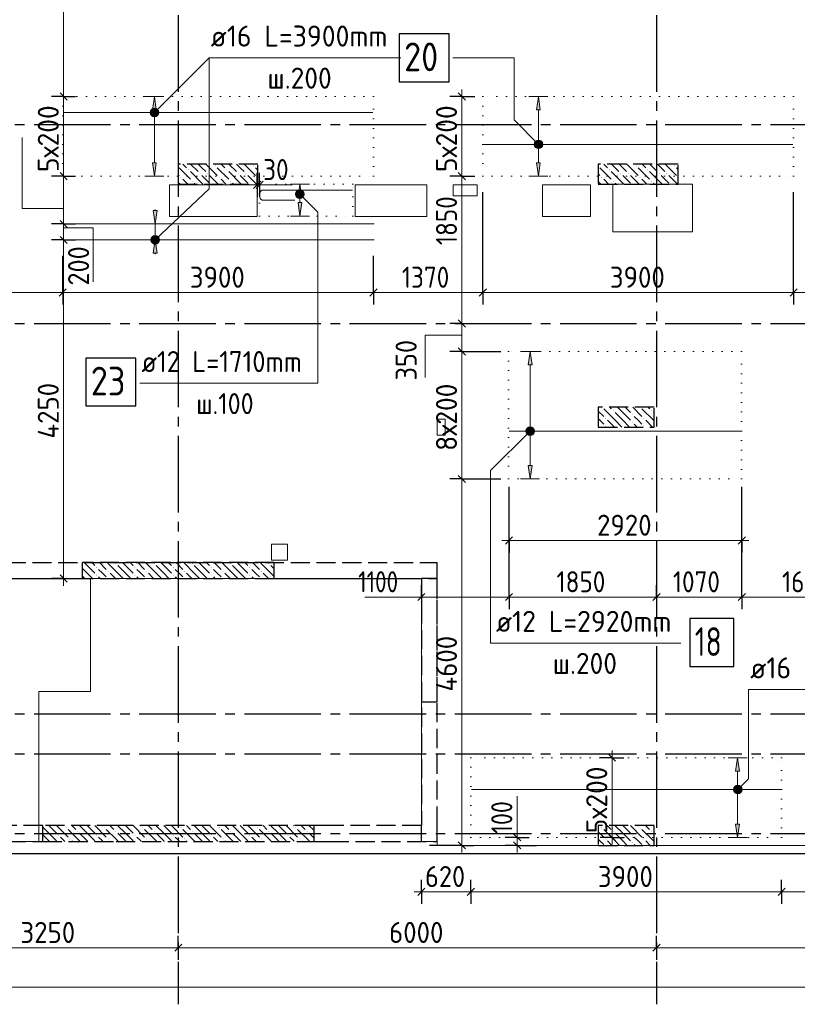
# Model space of a CAD drawing. Header units: millimetres. Extents: x 0 to 50400, y 0 to 35640.
# Tile 3 of 25: x 10525 to 20281, y 8317 to 20677. Entities that reach past the tile are written whole.
import ezdxf

# ---------------------------------------------------------------- set-up
doc = ezdxf.new("R2010")
doc.units = ezdxf.units.MM
for name, pattern in [('______2', [324, 240, -84]), ('______5', [1320, 960, -120, 120, -120]), ('______9', [120, 0, -120])]:
    doc.linetypes.add(name, pattern=pattern)
for name, color, linetype, lineweight in [('Standard', 7, 'Continuous', 25), ('ДОП Верх по Х', 7, 'Continuous', 25), ('ЖБ Перекрытие верхний уровень', 7, 'Continuous', 35), ('ЖБ Пилон', 7, 'Continuous', 35), ('ЖБ Стена верхний уровень', 7, 'Continuous', 35), ('Общий01', 7, 'Continuous', 13), ('Позиционная метка номер позиции', 7, 'Continuous', 13), ('Размерная линия_ общее', 7, 'Continuous', 13), ('Тени', 7, 'Continuous', 13)]:
    doc.layers.add(name, color=color, linetype=linetype, lineweight=lineweight)
doc.layers.add('Оси', color=7, linetype='______5', true_color=0x656565)
doc.styles.add('ISOCPEUR', font='txt')

msp = doc.modelspace()

# ---------------------------------------------------------------- hatches: boundary and pattern name
at = {"layer": 'ДОП Верх по Х', "linetype": 'Continuous', "lineweight": 13, "transparency": 33554687}
for points in [[(12239, 19544), (12215, 19712), (12191, 19544)], [(17057, 19544), (17033, 19712), (17009, 19544)], [(14065, 18444), (14041, 18612), (14017, 18444)], [(12248, 17744), (12224, 17912), (12200, 17744)], [(16953, 16344), (16929, 16512), (16905, 16344)], [(19556, 11244), (19532, 11412), (19508, 11244)]]:
    msp.add_hatch(color=7, dxfattribs=at).paths.add_polyline_path(points)
for points in [[(12239, 18880), (12215, 18712), (12191, 18880)], [(17057, 18880), (17033, 18712), (17009, 18880)], [(14065, 18380), (14041, 18212), (14017, 18380)], [(12248, 18280), (12224, 18112), (12200, 18280)], [(16953, 15080), (16929, 14912), (16905, 15080)], [(19556, 10580), (19532, 10412), (19508, 10580)]]:
    msp.add_hatch(color=7, dxfattribs=at).paths.add_polyline_path(points, flags=16)
at = {"layer": 'ЖБ Пилон', "linetype": 'Continuous', "lineweight": -3, "transparency": 33554687}
for points in [[(12639, 18793), (12644, 18798), (12648, 18793), (12644, 18788)], [(12975, 18841), (12980, 18846), (12984, 18841), (12980, 18836)], [(13119, 18793), (13124, 18798), (13128, 18793), (13124, 18788)], [(13455, 18841), (13460, 18846), (13464, 18841), (13460, 18836)], [(17919, 18793), (17924, 18798), (17928, 18793), (17924, 18788)], [(18255, 18841), (18260, 18846), (18264, 18841), (18260, 18836)], [(18399, 18793), (18404, 18798), (18408, 18793), (18404, 18788)], [(18735, 18841), (18740, 18846), (18744, 18841), (18740, 18836)], [(12543, 18697), (12548, 18702), (12552, 18697), (12548, 18692)], [(12783, 18745), (12788, 18750), (12792, 18745), (12788, 18741)], [(12879, 18745), (12884, 18750), (12888, 18745), (12884, 18741)], [(13023, 18697), (13028, 18702), (13032, 18697), (13028, 18692)], [(13263, 18745), (13268, 18750), (13272, 18745), (13268, 18741)], [(13359, 18745), (13364, 18750), (13368, 18745), (13364, 18741)], [(13503, 18697), (13508, 18702), (13512, 18697), (13508, 18692)], [(17823, 18697), (17828, 18702), (17832, 18697), (17828, 18692)], [(18063, 18745), (18068, 18750), (18072, 18745), (18068, 18741)], [(18159, 18745), (18164, 18750), (18168, 18745), (18164, 18741)], [(18303, 18697), (18308, 18702), (18312, 18697), (18308, 18692)], [(18543, 18745), (18548, 18750), (18552, 18745), (18548, 18741)], [(18639, 18745), (18644, 18750), (18648, 18745), (18644, 18741)], [(18783, 18697), (18785, 18700), (18785, 18695)], [(12687, 18649), (12692, 18654), (12696, 18649), (12692, 18645)], [(13167, 18649), (13172, 18654), (13176, 18649), (13172, 18645)], [(17967, 18649), (17972, 18654), (17976, 18649), (17972, 18645)], [(18447, 18649), (18452, 18654), (18456, 18649), (18452, 18645)], [(17967, 15769), (17972, 15774), (17976, 15769), (17972, 15765)], [(18207, 15721), (18212, 15726), (18216, 15721), (18212, 15716)], [(18447, 15769), (18452, 15774), (18456, 15769), (18452, 15765)], [(17871, 15673), (17876, 15678), (17880, 15673), (17876, 15668)], [(17871, 15577), (17876, 15582), (17880, 15577), (17876, 15572)], [(18207, 15625), (18212, 15630), (18216, 15625), (18212, 15621)], [(18351, 15673), (18356, 15678), (18360, 15673), (18356, 15668)], [(18351, 15577), (18356, 15582), (18360, 15577), (18356, 15572)], [(17823, 10537), (17828, 10542), (17832, 10537), (17828, 10532)], [(18303, 10537), (18308, 10542), (18312, 10537), (18308, 10532)], [(17871, 10393), (17876, 10398), (17880, 10393), (17876, 10388)], [(17967, 10489), (17972, 10494), (17976, 10489), (17972, 10485)], [(18207, 10441), (18212, 10446), (18216, 10441), (18212, 10436)], [(18351, 10393), (18356, 10398), (18360, 10393), (18356, 10388)], [(18447, 10489), (18452, 10494), (18456, 10489), (18452, 10485)], [(18207, 10345), (18212, 10350), (18216, 10345), (18212, 10340)]]:
    msp.add_hatch(color=7, dxfattribs=at).paths.add_polyline_path(points, flags=16)
at = {"layer": 'ЖБ Стена верхний уровень', "linetype": 'Continuous', "lineweight": -3, "transparency": 33554687}
for points in [[(11727, 13849), (11732, 13854), (11736, 13849), (11732, 13845)], [(12207, 13849), (12212, 13854), (12216, 13849), (12212, 13845)], [(12687, 13849), (12692, 13854), (12696, 13849), (12692, 13845)], [(13167, 13849), (13172, 13854), (13176, 13849), (13172, 13845)], [(13647, 13849), (13652, 13854), (13656, 13849), (13652, 13845)], [(11487, 13801), (11492, 13806), (11496, 13801), (11492, 13796)], [(11631, 13753), (11636, 13758), (11640, 13753), (11636, 13748)], [(11967, 13801), (11972, 13806), (11976, 13801), (11972, 13796)], [(12111, 13753), (12116, 13758), (12120, 13753), (12116, 13748)], [(12447, 13801), (12452, 13806), (12456, 13801), (12452, 13796)], [(12591, 13753), (12596, 13758), (12600, 13753), (12596, 13748)], [(12927, 13801), (12932, 13806), (12936, 13801), (12932, 13796)], [(13071, 13753), (13076, 13758), (13080, 13753), (13076, 13748)], [(13407, 13801), (13412, 13806), (13416, 13801), (13412, 13796)], [(13551, 13753), (13556, 13758), (13560, 13753), (13556, 13748)], [(11487, 13705), (11492, 13710), (11496, 13705), (11492, 13700)], [(11967, 13705), (11972, 13710), (11976, 13705), (11972, 13700)], [(12447, 13705), (12452, 13710), (12456, 13705), (12452, 13700)], [(12927, 13705), (12932, 13710), (12936, 13705), (12932, 13700)], [(13407, 13705), (13412, 13710), (13416, 13705), (13412, 13700)], [(11103, 10537), (11108, 10542), (11112, 10537), (11108, 10532)], [(11583, 10537), (11588, 10542), (11592, 10537), (11588, 10532)], [(12063, 10537), (12068, 10542), (12072, 10537), (12068, 10532)], [(12543, 10537), (12548, 10542), (12552, 10537), (12548, 10532)], [(13023, 10537), (13028, 10542), (13032, 10537), (13028, 10532)], [(13503, 10537), (13508, 10542), (13512, 10537), (13508, 10532)], [(13983, 10537), (13988, 10542), (13992, 10537), (13988, 10532)], [(11007, 10441), (11012, 10446), (11016, 10441), (11012, 10436)], [(11151, 10393), (11156, 10398), (11160, 10393), (11156, 10388)], [(11247, 10489), (11252, 10494), (11256, 10489), (11252, 10485)], [(11487, 10441), (11492, 10446), (11496, 10441), (11492, 10436)], [(11631, 10393), (11636, 10398), (11640, 10393), (11636, 10388)], [(11727, 10489), (11732, 10494), (11735, 10491), (11735, 10488), (11732, 10485)], [(11735, 10491), (11736, 10489), (11735, 10488)], [(11967, 10441), (11972, 10446), (11976, 10441), (11972, 10436)], [(12111, 10393), (12116, 10398), (12120, 10393), (12116, 10388)], [(12207, 10489), (12212, 10494), (12216, 10489), (12212, 10485)], [(12447, 10441), (12452, 10446), (12456, 10441), (12452, 10436)], [(12591, 10393), (12596, 10398), (12600, 10393), (12596, 10388)], [(12687, 10489), (12692, 10494), (12696, 10489), (12692, 10485)], [(12927, 10441), (12932, 10446), (12936, 10441), (12932, 10436)], [(13071, 10393), (13076, 10398), (13080, 10393), (13076, 10388)], [(13167, 10489), (13172, 10494), (13176, 10489), (13172, 10485)], [(13407, 10441), (13412, 10446), (13416, 10441), (13412, 10436)], [(13551, 10393), (13556, 10398), (13560, 10393), (13556, 10388)], [(13647, 10489), (13652, 10494), (13656, 10489), (13652, 10485)], [(13887, 10441), (13892, 10446), (13896, 10441), (13892, 10436)], [(14031, 10393), (14036, 10398), (14040, 10393), (14036, 10388)], [(14127, 10489), (14132, 10494), (14136, 10489), (14132, 10485)]]:
    msp.add_hatch(color=7, dxfattribs=at).paths.add_polyline_path(points, flags=16)
at = {"layer": 'Позиционная метка номер позиции', "linetype": 'Continuous', "lineweight": 13, "transparency": 33554687}
for points in [[(12163, 19526), (12253, 19474), (12177, 19551)], [(12177, 19551), (12267, 19499), (12201, 19564)], [(12177, 19551), (12253, 19474), (12267, 19499)], [(12201, 19564), (12267, 19499), (12267, 19526)], [(12201, 19564), (12267, 19526), (12229, 19564)], [(12229, 19564), (12267, 19526), (12253, 19551)], [(12163, 19499), (12229, 19460), (12163, 19526)], [(12163, 19526), (12229, 19460), (12253, 19474)], [(12201, 19460), (12163, 19499), (12177, 19474)], [(12163, 19499), (12201, 19460), (12229, 19460)], [(16982, 19126), (17020, 19164), (16995, 19151)], [(17020, 19164), (16982, 19126), (16982, 19099)], [(17020, 19164), (16982, 19099), (17047, 19164)], [(17047, 19164), (16982, 19099), (16995, 19074)], [(17047, 19164), (16995, 19074), (17072, 19151)], [(17072, 19151), (16995, 19074), (17020, 19060)], [(17072, 19151), (17020, 19060), (17085, 19126)], [(17085, 19126), (17020, 19060), (17047, 19060)], [(17085, 19126), (17047, 19060), (17085, 19099)], [(17085, 19099), (17047, 19060), (17072, 19074)], [(13989, 18499), (14027, 18537), (14003, 18524)], [(14027, 18537), (13989, 18499), (13989, 18472)], [(14027, 18537), (13989, 18472), (14055, 18537)], [(14055, 18537), (13989, 18472), (14003, 18447)], [(14055, 18537), (14003, 18447), (14079, 18524)], [(14079, 18524), (14003, 18447), (14027, 18433)], [(14079, 18524), (14027, 18433), (14093, 18499)], [(14093, 18499), (14027, 18433), (14055, 18433)], [(14093, 18499), (14055, 18433), (14093, 18472)], [(14093, 18472), (14055, 18433), (14079, 18447)], [(12172, 17900), (12237, 17860), (12173, 17928)], [(12173, 17928), (12261, 17873), (12187, 17952)], [(12173, 17928), (12237, 17860), (12261, 17873)], [(12187, 17952), (12276, 17897), (12212, 17965)], [(12187, 17952), (12261, 17873), (12276, 17897)], [(12212, 17965), (12276, 17897), (12277, 17925)], [(12212, 17965), (12277, 17925), (12240, 17964)], [(12240, 17964), (12277, 17925), (12264, 17950)], [(12209, 17861), (12172, 17900), (12185, 17875)], [(12172, 17900), (12209, 17861), (12237, 17860)], [(16967, 15474), (16891, 15551), (16877, 15526)], [(16967, 15474), (16877, 15526), (16943, 15460)], [(16943, 15460), (16877, 15526), (16877, 15499)], [(16943, 15460), (16877, 15499), (16915, 15460)], [(16915, 15460), (16877, 15499), (16891, 15474)], [(16981, 15499), (16915, 15564), (16891, 15551)], [(16981, 15499), (16891, 15551), (16967, 15474)], [(16981, 15526), (16943, 15564), (16915, 15564)], [(16981, 15526), (16915, 15564), (16981, 15499)], [(16943, 15564), (16981, 15526), (16967, 15551)], [(19485, 11026), (19575, 10974), (19498, 11051)], [(19485, 10999), (19550, 10960), (19485, 11026)], [(19485, 11026), (19550, 10960), (19575, 10974)], [(19498, 11051), (19588, 10999), (19523, 11064)], [(19498, 11051), (19575, 10974), (19588, 10999)], [(19523, 11064), (19588, 10999), (19588, 11026)], [(19523, 11064), (19588, 11026), (19550, 11064)], [(19550, 11064), (19588, 11026), (19575, 11051)], [(19523, 10960), (19485, 10999), (19498, 10974)], [(19485, 10999), (19523, 10960), (19550, 10960)]]:
    msp.add_hatch(color=7, dxfattribs=at).paths.add_polyline_path(points)

# ---------------------------------------------------------------- linework, layer by layer
at = {"layer": 'Standard', "color": 251, "linetype": '______2', "lineweight": -3, "true_color": 0x656565, "transparency": 33554687}
msp.add_line((9065, 13862), (15765, 13862), dxfattribs=at)
at = {"layer": 'Standard', "color": 254, "linetype": 'Continuous', "lineweight": -3, "true_color": 0xc4c4ff, "transparency": 33554687}
msp.add_lwpolyline([(7965, 10212), (40388, 10212), (40388, 32712), (7965, 32712), (7965, 10212)], dxfattribs=at)
at = {"layer": 'ДОП Верх по Х', "color": 251, "linetype": 'Continuous', "lineweight": 13, "true_color": 0x494949, "transparency": 33554687}
for p, q in [((12215, 19712), (12095, 19712)), ((12215, 19712), (12191, 19544)), ((12239, 19544), (12215, 19712)), ((12215, 19712), (12335, 19712)), ((12215, 19712), (12215, 19712)), ((17033, 19712), (16913, 19712)), ((17033, 19712), (17009, 19544)), ((17057, 19544), (17033, 19712)), ((17033, 19712), (17153, 19712)), ((17033, 19712), (17033, 19712)), ((12191, 19544), (12239, 19544)), ((12215, 18880), (12215, 19544)), ((17009, 19544), (17057, 19544)), ((17033, 18880), (17033, 19544)), ((12215, 18712), (12191, 18880)), ((12191, 18880), (12239, 18880)), ((12239, 18880), (12215, 18712)), ((17033, 18712), (17009, 18880)), ((17009, 18880), (17057, 18880)), ((17057, 18880), (17033, 18712)), ((12215, 18712), (12095, 18712)), ((12215, 18712), (12335, 18712)), ((12215, 18712), (12215, 18712)), ((17033, 18712), (16913, 18712)), ((17033, 18712), (17153, 18712)), ((17033, 18712), (17033, 18712)), ((14041, 18612), (13921, 18612)), ((14041, 18612), (14017, 18444)), ((14065, 18444), (14041, 18612)), ((14041, 18612), (14161, 18612)), ((14041, 18612), (14041, 18612)), ((14017, 18444), (14065, 18444)), ((14041, 18380), (14041, 18444)), ((12224, 18280), (12224, 18292)), ((14041, 18212), (14017, 18380)), ((14017, 18380), (14065, 18380)), ((14065, 18380), (14041, 18212)), ((12224, 18112), (12200, 18280)), ((12200, 18280), (12248, 18280)), ((12248, 18280), (12224, 18112)), ((14041, 18212), (13921, 18212)), ((14041, 18212), (14161, 18212)), ((14041, 18212), (14041, 18212)), ((12224, 18112), (12104, 18112)), ((12224, 18112), (12344, 18112)), ((12224, 17912), (12224, 18112)), ((12224, 17912), (12104, 17912)), ((12224, 17912), (12200, 17744)), ((12248, 17744), (12224, 17912)), ((12224, 17912), (12344, 17912)), ((12200, 17744), (12248, 17744)), ((12224, 17744), (12224, 17732)), ((16929, 16512), (16809, 16512)), ((16929, 16512), (16905, 16344)), ((16953, 16344), (16929, 16512)), ((16929, 16512), (17049, 16512)), ((16929, 16512), (16929, 16512)), ((16905, 16344), (16953, 16344)), ((16929, 15080), (16929, 16344)), ((16929, 14912), (16905, 15080)), ((16905, 15080), (16953, 15080)), ((16953, 15080), (16929, 14912)), ((16929, 14912), (16809, 14912)), ((16929, 14912), (17049, 14912)), ((16929, 14912), (16929, 14912)), ((19532, 11412), (19412, 11412)), ((19532, 11412), (19508, 11244)), ((19556, 11244), (19532, 11412)), ((19532, 11412), (19652, 11412)), ((19532, 11412), (19532, 11412)), ((19508, 11244), (19556, 11244)), ((19532, 10580), (19532, 11244)), ((19532, 10412), (19508, 10580)), ((19508, 10580), (19556, 10580)), ((19556, 10580), (19532, 10412)), ((19532, 10412), (19412, 10412)), ((19532, 10412), (19652, 10412)), ((19532, 10412), (19532, 10412))]:
    msp.add_line(p, q, dxfattribs=at)
at = {"layer": 'ДОП Верх по Х', "color": 7, "linetype": 'Continuous', "lineweight": 18, "transparency": 33554687}
for p, q in [((14957, 19512), (11073, 19512)), ((20227, 19112), (16343, 19112)), ((14957, 18112), (11073, 18112)), ((14957, 17912), (11073, 17912)), ((19574, 15512), (16666, 15512)), ((20077, 11012), (16193, 11012))]:
    msp.add_line(p, q, dxfattribs=at)
at = {"layer": 'ДОП Верх по Х', "color": 7, "linetype": 'Continuous', "lineweight": 25, "transparency": 33554687}
for points in [[(15288, 19898), (15912, 19898), (15912, 20498), (15288, 20498), (15288, 19898)], [(11357, 15828), (11981, 15828), (11981, 16428), (11357, 16428), (11357, 15828)], [(18935, 12558), (19487, 12558), (19487, 13158), (18935, 13158), (18935, 12558)]]:
    msp.add_lwpolyline(points, dxfattribs=at)
at = {"layer": 'ДОП Верх по Х', "color": 7, "linetype": 'Continuous', "lineweight": 18, "transparency": 33554687}
msp.add_lwpolyline([(13978, 18412), (13575, 18412), (13569, 18413), (13562, 18415), (13556, 18419), (13551, 18423), (13547, 18428), (13544, 18434), (13541, 18440), (13540, 18447), (13540, 18501), (13541, 18507), (13544, 18514), (13547, 18520), (13551, 18525), (13556, 18529), (13562, 18532), (13569, 18535), (13575, 18535), (14699, 18535)], dxfattribs=at)
at = {"layer": 'ЖБ Перекрытие верхний уровень', "color": 7, "linetype": 'Continuous', "lineweight": 18, "transparency": 33554687}
for p, q in [((13505, 18605), (12405, 18605)), ((12405, 18605), (12405, 18205)), ((13505, 18205), (13505, 18605)), ((15635, 18605), (14735, 18605)), ((14735, 18605), (14735, 18205)), ((15635, 18205), (15635, 18605)), ((16265, 18605), (15965, 18605)), ((15965, 18605), (15965, 18465)), ((16265, 18465), (16265, 18605)), ((17685, 18605), (17085, 18605)), ((17085, 18605), (17085, 18205)), ((17685, 18205), (17685, 18605)), ((18965, 18612), (17965, 18612)), ((17965, 18612), (17965, 18012)), ((18965, 18012), (18965, 18612)), ((15965, 18465), (16265, 18465)), ((12405, 18205), (13505, 18205)), ((14735, 18205), (15635, 18205)), ((17085, 18205), (17685, 18205)), ((17965, 18012), (18965, 18012)), ((15865, 15662), (15765, 15662)), ((15765, 15662), (15765, 15462)), ((15865, 15462), (15865, 15662)), ((15765, 15462), (15865, 15462)), ((13885, 14092), (13685, 14092)), ((13685, 14092), (13685, 13892)), ((13885, 13892), (13885, 14092)), ((13685, 13892), (13885, 13892)), ((11415, 12242), (11415, 13662)), ((11415, 13662), (15565, 13662)), ((15565, 13662), (15565, 10362)), ((10765, 12242), (11415, 12242)), ((10765, 10362), (10765, 12242)), ((9065, 10362), (10765, 10362)), ((15565, 10362), (15765, 10362)), ((15765, 10362), (15765, 10312)), ((15765, 10312), (33665, 10312))]:
    msp.add_line(p, q, dxfattribs=at)
at = {"layer": 'ЖБ Пилон', "color": 253, "linetype": '______2', "lineweight": -3, "true_color": 0xa0a0a0, "transparency": 33554687}
for p, q in [((13515, 18862), (12515, 18862)), ((12515, 18862), (12515, 18612)), ((13515, 18612), (13515, 18862)), ((18785, 18862), (17785, 18862)), ((17785, 18862), (17785, 18612)), ((18785, 18612), (18785, 18862)), ((12515, 18612), (13515, 18612)), ((17785, 18612), (18785, 18612)), ((18485, 15812), (17785, 15812)), ((17785, 15812), (17785, 15562)), ((18485, 15562), (18485, 15812)), ((17785, 15562), (18485, 15562)), ((18485, 10562), (17785, 10562)), ((17785, 10562), (17785, 10312)), ((18485, 10312), (18485, 10562)), ((17785, 10312), (18485, 10312))]:
    msp.add_line(p, q, dxfattribs=at)
at = {"layer": 'ЖБ Пилон', "color": 253, "linetype": 'Continuous', "lineweight": -3, "true_color": 0xa0a0a0, "transparency": 33554687}
for p, q in [((12524, 18817), (12668, 18673)), ((12574, 18862), (12620, 18817)), ((12670, 18862), (12764, 18769)), ((12812, 18817), (12766, 18862)), ((12860, 18769), (12812, 18817)), ((12862, 18862), (13004, 18721)), ((13004, 18817), (13148, 18673)), ((13054, 18862), (13100, 18817)), ((13150, 18862), (13244, 18769)), ((13292, 18817), (13246, 18862)), ((13340, 18769), (13292, 18817)), ((13342, 18862), (13484, 18721)), ((13484, 18817), (13515, 18786)), ((17804, 18817), (17948, 18673)), ((17854, 18862), (17900, 18817)), ((17950, 18862), (18044, 18769)), ((18092, 18817), (18046, 18862)), ((18140, 18769), (18092, 18817)), ((18142, 18862), (18284, 18721)), ((18284, 18817), (18428, 18673)), ((18334, 18862), (18380, 18817)), ((18430, 18862), (18524, 18769)), ((18572, 18817), (18526, 18862)), ((18620, 18769), (18572, 18817)), ((18622, 18862), (18764, 18721)), ((18764, 18817), (18785, 18796)), ((12515, 18730), (12524, 18721)), ((12633, 18612), (12572, 18673)), ((12812, 18625), (12668, 18769)), ((12812, 18721), (12908, 18625)), ((12908, 18721), (13017, 18612)), ((13113, 18612), (13052, 18673)), ((13292, 18625), (13148, 18769)), ((13292, 18721), (13388, 18625)), ((13388, 18721), (13497, 18612)), ((17785, 18740), (17804, 18721)), ((17913, 18612), (17852, 18673)), ((18092, 18625), (17948, 18769)), ((18092, 18721), (18188, 18625)), ((18188, 18721), (18297, 18612)), ((18393, 18612), (18332, 18673)), ((18572, 18625), (18428, 18769)), ((18572, 18721), (18668, 18625)), ((18668, 18721), (18777, 18612)), ((12515, 18634), (12537, 18612)), ((12716, 18625), (12728, 18612)), ((12812, 18625), (12824, 18612)), ((13196, 18625), (13208, 18612)), ((13292, 18625), (13304, 18612)), ((17785, 18644), (17817, 18612)), ((17996, 18625), (18008, 18612)), ((18092, 18625), (18104, 18612)), ((18476, 18625), (18488, 18612)), ((18572, 18625), (18584, 18612)), ((17785, 15764), (17852, 15697)), ((17996, 15649), (17852, 15793)), ((17929, 15812), (17948, 15793)), ((17996, 15745), (18092, 15649)), ((18092, 15745), (18024, 15812)), ((18092, 15745), (18188, 15649)), ((18120, 15812), (18188, 15745)), ((18216, 15812), (18332, 15697)), ((18284, 15649), (18236, 15697)), ((18476, 15649), (18332, 15793)), ((18409, 15812), (18428, 15793)), ((18476, 15745), (18485, 15736)), ((17804, 15649), (17785, 15668)), ((17852, 15601), (17804, 15649)), ((17900, 15649), (17986, 15562)), ((17996, 15649), (18082, 15562)), ((18092, 15649), (18178, 15562)), ((18236, 15601), (18274, 15562)), ((18332, 15601), (18284, 15649)), ((18380, 15649), (18466, 15562)), ((18476, 15649), (18485, 15640)), ((17785, 15572), (17794, 15562)), ((17802, 10562), (17804, 10561)), ((17996, 10369), (17852, 10513)), ((17898, 10562), (17948, 10513)), ((18092, 10465), (17994, 10562)), ((18092, 10561), (18188, 10465)), ((18188, 10561), (18332, 10417)), ((18282, 10562), (18284, 10561)), ((18476, 10369), (18332, 10513)), ((18378, 10562), (18428, 10513)), ((18485, 10552), (18474, 10562)), ((17785, 10484), (17852, 10417)), ((17804, 10369), (17785, 10388)), ((17996, 10465), (18092, 10369)), ((18092, 10465), (18188, 10369)), ((18284, 10369), (18236, 10417)), ((18476, 10465), (18485, 10456)), ((17852, 10321), (17804, 10369)), ((17900, 10369), (17956, 10312)), ((17996, 10369), (18052, 10312)), ((18092, 10369), (18148, 10312)), ((18236, 10321), (18244, 10312)), ((18332, 10321), (18284, 10369)), ((18380, 10369), (18436, 10312)), ((18476, 10369), (18485, 10360))]:
    msp.add_line(p, q, dxfattribs=at)
at = {"layer": 'ЖБ Стена верхний уровень', "color": 253, "linetype": '______2', "lineweight": -3, "true_color": 0xa0a0a0, "transparency": 33554687}
for p, q in [((11315, 13662), (11315, 13862)), ((13715, 13862), (11315, 13862)), ((13715, 13862), (13715, 13662)), ((15765, 13662), (15765, 13862)), ((15765, 13662), (15765, 13862)), ((9065, 13662), (11315, 13662)), ((9265, 13662), (15565, 13662)), ((13715, 13662), (15765, 13662)), ((15565, 13662), (15565, 12112)), ((15765, 13662), (15565, 13662)), ((15565, 13662), (15565, 10562)), ((15765, 12112), (15765, 13662)), ((15765, 10562), (15765, 13662)), ((15565, 12112), (15765, 12112)), ((10815, 10562), (9265, 10562)), ((10815, 10362), (10815, 10562)), ((11735, 10562), (10815, 10562)), ((14215, 10562), (11735, 10562)), ((14415, 10562), (14215, 10562)), ((14215, 10562), (14215, 10362)), ((15565, 10562), (14415, 10562)), ((15565, 10562), (14415, 10562)), ((15565, 10362), (15565, 10562)), ((15765, 10362), (15765, 10562)), ((9065, 10362), (10815, 10362)), ((10815, 10362), (11735, 10362)), ((11735, 10362), (14215, 10362)), ((14215, 10362), (14415, 10362)), ((14415, 10362), (15565, 10362)), ((14415, 10362), (15765, 10362))]:
    msp.add_line(p, q, dxfattribs=at)
at = {"layer": 'ЖБ Стена верхний уровень', "color": 253, "linetype": 'Continuous', "lineweight": -3, "true_color": 0xa0a0a0, "transparency": 33554687}
for p, q in [((11372, 13825), (11334, 13862)), ((11430, 13862), (11468, 13825)), ((11526, 13862), (11612, 13777)), ((11756, 13729), (11623, 13862)), ((11852, 13825), (11814, 13862)), ((11910, 13862), (11948, 13825)), ((12007, 13862), (12092, 13777)), ((12236, 13729), (12103, 13862)), ((12332, 13825), (12294, 13862)), ((12390, 13862), (12428, 13825)), ((12487, 13862), (12572, 13777)), ((12716, 13729), (12583, 13862)), ((12812, 13825), (12774, 13862)), ((12870, 13862), (12908, 13825)), ((12967, 13862), (13052, 13777)), ((13196, 13729), (13063, 13862)), ((13292, 13825), (13254, 13862)), ((13350, 13862), (13388, 13825)), ((13447, 13862), (13532, 13777)), ((13676, 13729), (13543, 13862)), ((11315, 13786), (11372, 13729)), ((11372, 13825), (11468, 13729)), ((11372, 13729), (11438, 13662)), ((11564, 13729), (11516, 13777)), ((11612, 13681), (11564, 13729)), ((11660, 13729), (11726, 13662)), ((11756, 13825), (11852, 13729)), ((11756, 13729), (11823, 13662)), ((11852, 13825), (11948, 13729)), ((11852, 13729), (11918, 13662)), ((12044, 13729), (11996, 13777)), ((12092, 13681), (12044, 13729)), ((12140, 13729), (12206, 13662)), ((12236, 13825), (12332, 13729)), ((12236, 13729), (12303, 13662)), ((12332, 13825), (12428, 13729)), ((12332, 13729), (12398, 13662)), ((12524, 13729), (12476, 13777)), ((12572, 13681), (12524, 13729)), ((12620, 13729), (12686, 13662)), ((12716, 13825), (12812, 13729)), ((12716, 13729), (12783, 13662)), ((12812, 13825), (12908, 13729)), ((12812, 13729), (12878, 13662)), ((13004, 13729), (12956, 13777)), ((13052, 13681), (13004, 13729)), ((13100, 13729), (13166, 13662)), ((13196, 13825), (13292, 13729)), ((13196, 13729), (13263, 13662)), ((13292, 13825), (13388, 13729)), ((13292, 13729), (13358, 13662)), ((13484, 13729), (13436, 13777)), ((13532, 13681), (13484, 13729)), ((13580, 13729), (13646, 13662)), ((13676, 13825), (13715, 13786)), ((13676, 13729), (13715, 13690)), ((11315, 13690), (11343, 13662)), ((11516, 13681), (11534, 13662)), ((11996, 13681), (12014, 13662)), ((12476, 13681), (12494, 13662)), ((12956, 13681), (12974, 13662)), ((13436, 13681), (13454, 13662)), ((10892, 10465), (10815, 10542)), ((10892, 10561), (10988, 10465)), ((10988, 10561), (11132, 10417)), ((11082, 10562), (11084, 10561)), ((11276, 10369), (11132, 10513)), ((11178, 10562), (11228, 10513)), ((11372, 10465), (11274, 10562)), ((11372, 10561), (11468, 10465)), ((11468, 10561), (11612, 10417)), ((11562, 10562), (11564, 10561)), ((11735, 10390), (11612, 10513)), ((11658, 10562), (11708, 10513)), ((11852, 10465), (11754, 10562)), ((11852, 10561), (11948, 10465)), ((11948, 10561), (12092, 10417)), ((12042, 10562), (12044, 10561)), ((12236, 10369), (12092, 10513)), ((12138, 10562), (12188, 10513)), ((12332, 10465), (12234, 10562)), ((12332, 10561), (12428, 10465)), ((12428, 10561), (12572, 10417)), ((12522, 10562), (12524, 10561)), ((12716, 10369), (12572, 10513)), ((12618, 10562), (12668, 10513)), ((12812, 10465), (12714, 10562)), ((12812, 10561), (12908, 10465)), ((12908, 10561), (13052, 10417)), ((13002, 10562), (13004, 10561)), ((13196, 10369), (13052, 10513)), ((13098, 10562), (13148, 10513)), ((13292, 10465), (13194, 10562)), ((13292, 10561), (13388, 10465)), ((13388, 10561), (13532, 10417)), ((13482, 10562), (13484, 10561)), ((13676, 10369), (13532, 10513)), ((13578, 10562), (13628, 10513)), ((13772, 10465), (13674, 10562)), ((13772, 10561), (13868, 10465)), ((13868, 10561), (14012, 10417)), ((13962, 10562), (13964, 10561)), ((14156, 10369), (14012, 10513)), ((14058, 10562), (14108, 10513)), ((14215, 10502), (14154, 10562)), ((10815, 10446), (10892, 10369)), ((10892, 10465), (10988, 10369)), ((11084, 10369), (11036, 10417)), ((11276, 10465), (11372, 10369)), ((11372, 10465), (11468, 10369)), ((11564, 10369), (11516, 10417)), ((11756, 10369), (11735, 10390)), ((11756, 10465), (11852, 10369)), ((11852, 10465), (11948, 10369)), ((12044, 10369), (11996, 10417)), ((12236, 10465), (12332, 10369)), ((12332, 10465), (12428, 10369)), ((12524, 10369), (12476, 10417)), ((12716, 10465), (12812, 10369)), ((12812, 10465), (12908, 10369)), ((13004, 10369), (12956, 10417)), ((13196, 10465), (13292, 10369)), ((13292, 10465), (13388, 10369)), ((13484, 10369), (13436, 10417)), ((13676, 10465), (13772, 10369)), ((13772, 10465), (13868, 10369)), ((13964, 10369), (13916, 10417)), ((14156, 10465), (14215, 10406)), ((10892, 10369), (10898, 10362)), ((11090, 10362), (11084, 10369)), ((11180, 10369), (11186, 10362)), ((11276, 10369), (11282, 10362)), ((11372, 10369), (11378, 10362)), ((11570, 10362), (11564, 10369)), ((11660, 10369), (11666, 10362)), ((11756, 10369), (11762, 10362)), ((11852, 10369), (11858, 10362)), ((12050, 10362), (12044, 10369)), ((12140, 10369), (12146, 10362)), ((12236, 10369), (12242, 10362)), ((12332, 10369), (12338, 10362)), ((12530, 10362), (12524, 10369)), ((12620, 10369), (12626, 10362)), ((12716, 10369), (12722, 10362)), ((12812, 10369), (12818, 10362)), ((13010, 10362), (13004, 10369)), ((13100, 10369), (13106, 10362)), ((13196, 10369), (13202, 10362)), ((13292, 10369), (13298, 10362)), ((13490, 10362), (13484, 10369)), ((13580, 10369), (13586, 10362)), ((13676, 10369), (13682, 10362)), ((13772, 10369), (13778, 10362)), ((13970, 10362), (13964, 10369)), ((14060, 10369), (14066, 10362)), ((14156, 10369), (14162, 10362))]:
    msp.add_line(p, q, dxfattribs=at)
at = {"layer": 'ЖБ Стена верхний уровень', "color": 7, "linetype": 'Continuous', "lineweight": 18, "transparency": 33554687}
for p, q in [((11415, 12242), (11415, 13662)), ((10765, 12242), (11415, 12242))]:
    msp.add_line(p, q, dxfattribs=at)
at = {"layer": 'Общий01', "color": 7, "linetype": 'Continuous', "lineweight": 13, "transparency": 33554687}
for p, q in [((13535, 18603), (13945, 18603)), ((15565, 13429), (14855, 13429)), ((16768, 10412), (16768, 10931))]:
    msp.add_line(p, q, dxfattribs=at)
for points in [[(11076, 18307), (10556, 18307), (10556, 19199)], [(11076, 18062), (11448, 18062), (11448, 17385)], [(16072, 16716), (15612, 16716), (15612, 16186)]]:
    msp.add_lwpolyline(points, dxfattribs=at)
at = {"layer": 'Оси', "color": 8, "linetype": '______5', "lineweight": -3, "transparency": 33554687}
for p, q in [((12515, 32612), (12515, 8317)), ((18515, 32612), (18515, 8317)), ((8065, 19362), (42963, 19362)), ((8065, 16862), (42963, 16862)), ((8065, 11962), (42963, 11962)), ((8065, 11462), (42963, 11462)), ((8065, 10462), (42963, 10462))]:
    msp.add_line(p, q, dxfattribs=at)
at = {"layer": 'Позиционная метка номер позиции', "color": 7, "linetype": 'Continuous', "lineweight": 13, "transparency": 33554687}
for p, q in [((12177, 19551), (12177, 19551)), ((12253, 19551), (12253, 19551)), ((12177, 19474), (12177, 19474)), ((12253, 19474), (12253, 19474)), ((16995, 19151), (16995, 19151)), ((16995, 19074), (16995, 19074)), ((17072, 19151), (17072, 19151)), ((17072, 19074), (17072, 19074)), ((14003, 18524), (14003, 18524)), ((14003, 18447), (14003, 18447)), ((14079, 18524), (14079, 18524)), ((14079, 18447), (14079, 18447)), ((12187, 17952), (12187, 17952)), ((12264, 17950), (12264, 17950)), ((12185, 17875), (12185, 17875)), ((12261, 17873), (12261, 17873)), ((16891, 15551), (16891, 15551)), ((16891, 15474), (16891, 15474)), ((16967, 15551), (16967, 15551)), ((16967, 15474), (16967, 15474)), ((19498, 11051), (19498, 11051)), ((19575, 11051), (19575, 11051)), ((19498, 10974), (19498, 10974)), ((19575, 10974), (19575, 10974))]:
    msp.add_line(p, q, dxfattribs=at)
for points in [[(12215, 19512), (12901, 20198), (15308, 20198)], [(12224, 17912), (12901, 18552), (12901, 20198)], [(15958, 20198), (16728, 20198), (16728, 19418), (17033, 19112)], [(14041, 18485), (14264, 18262), (14264, 16112), (12034, 16112)], [(16929, 15512), (16434, 15017), (16434, 12851), (18822, 12851)], [(19536, 11012), (19671, 11147), (19671, 12267), (22581, 12267)]]:
    msp.add_lwpolyline(points, dxfattribs=at)
for centre in [(12215, 19512), (17033, 19112), (14041, 18485), (12224, 17912), (16929, 15512), (19536, 11012)]:
    msp.add_circle(centre, 54, dxfattribs=at)
at = {"layer": 'Размерная линия_ общее', "color": 7, "linetype": 'Continuous', "lineweight": 13, "transparency": 33554687}
for p, q in [((11076, 19712), (11076, 22527)), ((16072, 19712), (16072, 19802)), ((11076, 18712), (11076, 19712)), ((16072, 18712), (16072, 19712)), ((11076, 18112), (11076, 18712)), ((16072, 16862), (16072, 18712)), ((13505, 18603), (13415, 18603)), ((13505, 18603), (13535, 18603)), ((13535, 18603), (13625, 18603)), ((11076, 17912), (11076, 18112)), ((9015, 17252), (11065, 17252)), ((11065, 17252), (14965, 17252)), ((14965, 17252), (16335, 17252)), ((16335, 17252), (20235, 17252)), ((20235, 17252), (21345, 17252)), ((16072, 16512), (16072, 16862)), ((16072, 14912), (16072, 16512)), ((16665, 14139), (16575, 14139)), ((16665, 14139), (19585, 14139)), ((19585, 14139), (19675, 14139)), ((11076, 13662), (11076, 13572)), ((15565, 13429), (15475, 13429)), ((15565, 13429), (16665, 13429)), ((16665, 13429), (18515, 13429)), ((18515, 13429), (19585, 13429)), ((19585, 13429), (21255, 13429)), ((17957, 11412), (17957, 11502)), ((17957, 10412), (17957, 11412)), ((16766, 10412), (16766, 10502)), ((17957, 10412), (17957, 10322)), ((16072, 10312), (16072, 10222)), ((16766, 10312), (16766, 10222)), ((15565, 9729), (15475, 9729)), ((15565, 9729), (16185, 9729)), ((16185, 9729), (20085, 9729)), ((20085, 9729), (21085, 9729)), ((9265, 9027), (12515, 9027)), ((12515, 9027), (18515, 9027)), ((18515, 9027), (24515, 9027)), ((9265, 8532), (40065, 8532))]:
    msp.add_line(p, q, dxfattribs=at)
at = {"layer": 'Размерная линия_ общее', "color": 7, "linetype": 'Continuous', "lineweight": -3, "transparency": 33554687}
for p, q in [((11076, 19712), (10926, 19712)), ((11076, 19712), (11226, 19712)), ((11076, 19712), (11076, 19712)), ((16072, 19712), (15922, 19712)), ((16072, 19712), (16222, 19712)), ((16072, 19712), (16235, 19712)), ((11076, 18712), (10926, 18712)), ((11076, 18712), (11226, 18712)), ((11076, 18712), (11076, 18712)), ((13505, 18603), (13505, 18753)), ((13535, 18603), (13535, 18753)), ((13535, 18603), (13535, 18673)), ((16072, 18712), (15922, 18712)), ((16072, 18712), (16222, 18712)), ((16072, 18712), (16235, 18712)), ((13505, 18603), (13505, 18453)), ((13505, 18603), (13505, 18603)), ((13535, 18603), (13535, 18453)), ((11076, 18112), (10926, 18112)), ((11076, 18112), (11226, 18112)), ((11076, 18112), (11076, 18112)), ((11076, 17912), (10926, 17912)), ((11076, 17912), (11226, 17912)), ((11076, 17912), (11076, 17912)), ((11065, 17252), (11065, 17402)), ((14965, 17252), (14965, 17402)), ((16335, 17252), (16335, 17402)), ((20235, 17252), (20235, 17402)), ((11065, 17252), (11065, 17102)), ((14965, 17252), (14965, 17102)), ((16335, 17252), (16335, 17102)), ((20235, 17252), (20235, 17102)), ((16072, 16862), (15922, 16862)), ((16072, 16862), (16222, 16862)), ((16072, 16862), (16560, 16862)), ((16072, 16512), (15922, 16512)), ((16072, 16512), (16222, 16512)), ((16072, 16512), (16560, 16512)), ((16072, 14912), (15922, 14912)), ((16072, 14912), (16222, 14912)), ((16072, 14912), (16560, 14912)), ((16665, 14139), (16665, 14289)), ((19585, 14139), (19585, 14289)), ((16665, 14139), (16665, 13989)), ((16665, 14139), (16665, 14139)), ((19585, 14139), (19585, 13989)), ((19585, 14139), (19585, 14139)), ((11076, 13662), (10926, 13662)), ((11076, 13662), (11226, 13662)), ((11076, 13662), (11076, 13662)), ((15565, 13429), (15565, 13579)), ((16665, 13429), (16665, 13579)), ((18515, 13429), (18515, 13579)), ((19585, 13429), (19585, 13579)), ((15565, 13429), (15565, 13279)), ((15565, 13429), (15565, 13429)), ((16665, 13429), (16665, 13279)), ((18515, 13429), (18515, 13279)), ((18515, 13429), (18515, 13429)), ((19585, 13429), (19585, 13279)), ((17957, 11412), (17807, 11412)), ((17957, 11412), (18107, 11412)), ((16766, 10412), (16616, 10412)), ((16766, 10412), (16916, 10412)), ((16766, 10412), (16768, 10412)), ((17957, 10412), (17807, 10412)), ((17957, 10412), (18107, 10412)), ((16072, 10312), (15665, 10312)), ((16072, 10312), (15922, 10312)), ((16072, 10312), (16222, 10312)), ((16766, 10312), (16616, 10312)), ((16766, 10312), (16916, 10312)), ((16766, 10312), (17011, 10312)), ((15565, 9729), (15565, 9879)), ((16185, 9729), (16185, 9879)), ((20085, 9729), (20085, 9879)), ((15565, 9729), (15565, 9579)), ((16185, 9729), (16185, 9579)), ((20085, 9729), (20085, 9579)), ((12515, 9027), (12515, 9177)), ((18515, 9027), (18515, 9177)), ((12515, 9027), (12515, 8877)), ((18515, 9027), (18515, 8877))]:
    msp.add_line(p, q, dxfattribs=at)
at = {"layer": 'Размерная линия_ общее', "color": 7, "linetype": 'Continuous', "lineweight": 25, "transparency": 33554687}
for p, q in [((11121, 19667), (11031, 19757)), ((16117, 19667), (16027, 19757)), ((11121, 18667), (11031, 18757)), ((16117, 18667), (16027, 18757)), ((13460, 18558), (13550, 18648)), ((13490, 18558), (13580, 18648)), ((11121, 18067), (11031, 18157)), ((11121, 17867), (11031, 17957)), ((11020, 17207), (11110, 17297)), ((14920, 17207), (15010, 17297)), ((16290, 17207), (16380, 17297)), ((20190, 17207), (20280, 17297)), ((16117, 16817), (16027, 16907)), ((16117, 16467), (16027, 16557)), ((16117, 14867), (16027, 14957)), ((16620, 14094), (16710, 14184)), ((19540, 14094), (19630, 14184)), ((11121, 13617), (11031, 13707)), ((15520, 13384), (15610, 13474)), ((16620, 13384), (16710, 13474)), ((18470, 13384), (18560, 13474)), ((19540, 13384), (19630, 13474)), ((18002, 11367), (17912, 11457)), ((16811, 10367), (16721, 10457)), ((18002, 10367), (17912, 10457)), ((16117, 10267), (16027, 10357)), ((16811, 10267), (16721, 10357)), ((15520, 9684), (15610, 9774)), ((16140, 9684), (16230, 9774)), ((20040, 9684), (20130, 9774)), ((12470, 8982), (12560, 9072)), ((18470, 8982), (18560, 9072))]:
    msp.add_line(p, q, dxfattribs=at)
at = {"layer": 'Размерная линия_ общее', "color": 7, "linetype": 'Continuous', "lineweight": -3, "transparency": 33554687}
for points in [[(16335, 17252), (16335, 17272), (16335, 17272), (16335, 17272), (16335, 17272), (16335, 17272), (16335, 17272), (16335, 17272), (16335, 17272), (16335, 17272), (16335, 17272), (16335, 17272), (16335, 17272), (16335, 18512)], [(20235, 17252), (20235, 17272), (20235, 17272), (20235, 17272), (20235, 17272), (20235, 17272), (20235, 17272), (20235, 17272), (20235, 17272), (20235, 17272), (20235, 17272), (20235, 18512)], [(11065, 17252), (11065, 17272), (11065, 17272), (11065, 17272), (11065, 17272), (11065, 17272), (11065, 17272), (11065, 17272), (11065, 17272), (11065, 17272), (11065, 17272), (11065, 17272), (11065, 17272), (11065, 17272), (11065, 17272), (11065, 17272), (11065, 17272), (11065, 17712)], [(14965, 17252), (14965, 17272), (14965, 17272), (14965, 17272), (14965, 17272), (14965, 17272), (14965, 17272), (14965, 17272), (14965, 17272), (14965, 17272), (14965, 17272), (14965, 17272), (14965, 17272), (14965, 17272), (14965, 17272), (14965, 17712)], [(16665, 13429), (16665, 13450), (16665, 13450), (16665, 13450), (16665, 13450), (16665, 13450), (16665, 13450), (16665, 13450), (16665, 13450), (16665, 13450), (16665, 13450), (16665, 13450), (16665, 13450), (16665, 13450), (16665, 13450), (16665, 14619), (16665, 14619), (16665, 14812)], [(19585, 13429), (19585, 13450), (19585, 13450), (19585, 13450), (19585, 13450), (19585, 13450), (19585, 13450), (19585, 13450), (19585, 13450), (19585, 13450), (19585, 13450), (19585, 14812)]]:
    msp.add_lwpolyline(points, dxfattribs=at)
at = {"layer": 'Размерная линия_ общее', "color": 7, "linetype": 'Continuous', "lineweight": 13, "transparency": 33554687}
for points in [[(11076, 13662), (11076, 15309), (11076, 15309), (11076, 15522), (11076, 15522), (11076, 15903), (11076, 15903), (11076, 16082), (11076, 16082), (11076, 17912)], [(16072, 10312), (16072, 12142), (16072, 12142), (16072, 14912)], [(16766, 10312), (16766, 10360), (16766, 10360), (16766, 10412)]]:
    msp.add_lwpolyline(points, dxfattribs=at)
at = {"layer": 'Тени', "color": 7, "linetype": '______9', "lineweight": 13, "transparency": 33554687}
for p, q in [((11065, 19712), (11065, 18712)), ((14965, 19712), (11065, 19712)), ((14965, 18712), (14965, 19712)), ((16335, 19712), (16335, 18712)), ((20235, 19712), (16335, 19712)), ((20235, 18712), (20235, 19712)), ((11065, 18712), (14965, 18712)), ((16335, 18712), (20235, 18712)), ((13535, 18612), (13535, 18212)), ((14705, 18612), (13535, 18612)), ((14705, 18212), (14705, 18612)), ((13535, 18212), (14705, 18212)), ((11065, 18112), (11065, 17912)), ((14965, 18112), (11065, 18112)), ((14965, 17912), (14965, 18112)), ((11065, 17912), (14965, 17912)), ((16660, 16512), (16660, 14912)), ((19580, 16512), (16660, 16512)), ((19580, 14912), (19580, 16512)), ((16660, 14912), (19580, 14912)), ((16185, 11412), (16185, 10412)), ((20085, 11412), (16185, 11412)), ((20085, 10412), (20085, 11412)), ((16185, 10412), (20085, 10412))]:
    msp.add_line(p, q, dxfattribs=at)

# ---------------------------------------------------------------- texts
at = {"layer": 'ДОП Верх по Х', "color": 7, "linetype": 'Continuous', "lineweight": 13, "transparency": 33554687, "attachment_point": 7, "style": 'ISOCPEUR'}
for s, insert, char_height, width in [('\\W0.96;ø16 L=3900mm ', (12921, 20339), 264, 2580.62), ('\\W0.87;20', (15348, 20030), 360, 660.97), ('\\W0.95;ш.200 ', (13634, 19811), 264, 1154.56), ('\\W0.92;ø12 L=1710mm ', (12054, 16253), 264, 2469.88), ('\\W0.87;23', (11417, 15960), 360, 660.96), ('\\W0.90;ш.100 ', (12740, 15725), 264, 1095.49), ('\\W0.96;ø12 L=2920mm ', (16500, 12992), 264, 2580.63), ('\\W0.75;18', (18995, 12690), 360, 566.73), ('\\W0.95;ш.200 ', (17213, 12464), 264, 1154.56), ('\\W0.96;ø16 L=3900mm ', (19691, 12408), 264, 2580.62)]:
    msp.add_mtext(s, dxfattribs=dict(at, insert=insert, char_height=char_height, width=width))
at = {"layer": 'Размерная линия_ общее', "color": 7, "linetype": 'Continuous', "lineweight": 25, "transparency": 33554687, "char_height": 264, "attachment_point": 7, "rotation": 90, "style": 'ISOCPEUR'}
for s, insert, width in [('\\W0.95;5х200', (11016, 18764), 1048.03), ('\\W0.95;5х200', (16012, 18764), 1048.03), ('\\W0.87;1850', (16012, 17847), 800.28), ('\\W0.91;200', (11396, 17339), 674.39), ('\\W0.91;350', (15506, 16148), 674.39), ('\\W0.93;4250', (11016, 15418), 888.46), ('\\W0.95;8х200', (16012, 15264), 1048.04), ('\\W0.93;4600', (16012, 12243), 888.46), ('\\W0.95;5х200', (17897, 10464), 1048.04), ('\\W0.83;100', (16706, 10457), 610.29)]:
    msp.add_mtext(s, dxfattribs=dict(at, insert=insert, width=width))
at = {"layer": 'Размерная линия_ общее', "color": 7, "linetype": 'Continuous', "lineweight": 25, "transparency": 33554687, "char_height": 264, "attachment_point": 7, "style": 'ISOCPEUR'}
for s, insert, width in [('\\W0.87;30', (13580, 18663), 484.72), ('\\W0.93;3900', (12659, 17312), 861.71), ('\\W0.87;1370', (15320, 17312), 800.29), ('\\W0.93;3900', (17929, 17312), 861.71), ('\\W0.93;2920', (17769, 14199), 861.71), ('\\W0.80;1100', (14772, 13489), 738.85), ('\\W0.87;1850', (17260, 13489), 800.3), ('\\W0.87;1070', (18720, 13489), 800.28), ('\\W0.87;1670', (20090, 13489), 800.28), ('\\W0.91;620', (15611, 9789), 674.39), ('\\W0.93;3900', (17779, 9789), 861.71), ('\\W0.93;3250', (10534, 9087), 861.71), ('\\W0.93;6000', (15159, 9087), 861.71)]:
    msp.add_mtext(s, dxfattribs=dict(at, insert=insert, width=width))

doc.saveas('drawing.dxf')
